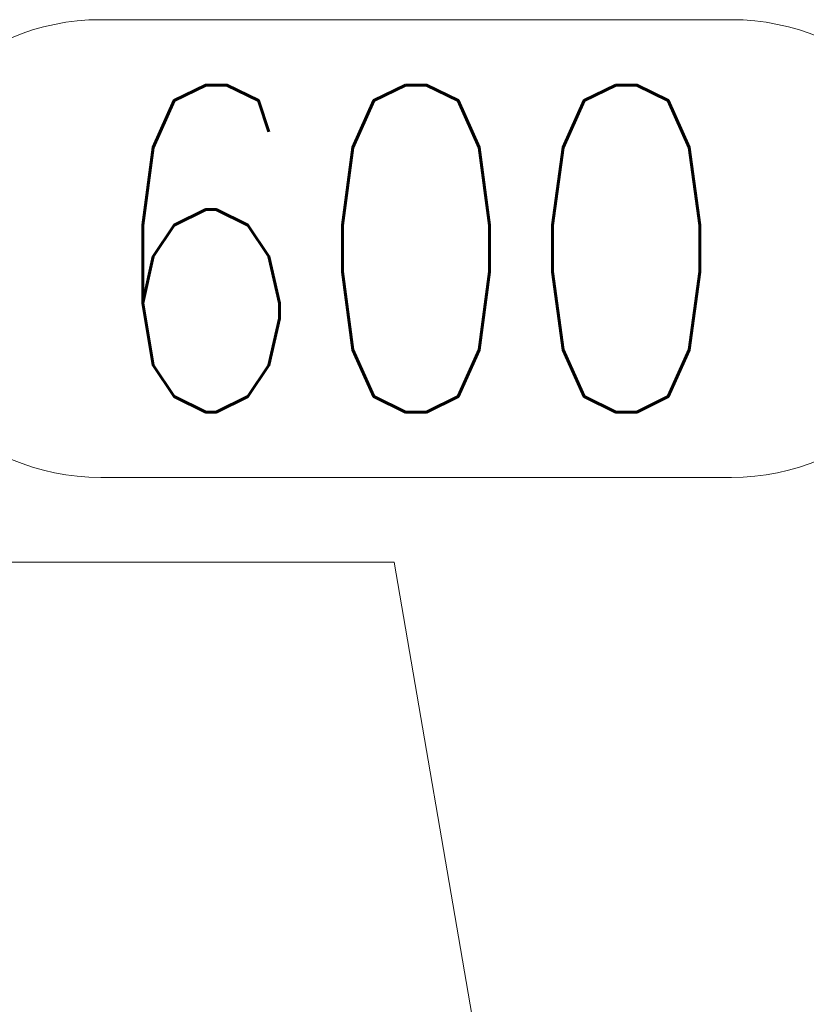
# Model space of a CAD drawing. Header units: millimetres. Extents: x -845 to -83, y 8759 to 9255.
# Tile 24 of 119: x -544 to -537, y 8817 to 8826. Entities that reach past the tile are written whole.
import ezdxf

# ---------------------------------------------------------------- set-up
doc = ezdxf.new("R2010")
doc.units = ezdxf.units.MM
doc.header["$LTSCALE"] = 10
doc.layers.add('PS_Pos', color=1, linetype='Continuous', lineweight=15)
doc.styles.add('simplex', font='simplex.shx', dxfattribs={"width": 0.75})

# ---------------------------------------------------------------- blocks, each defined once
blk = doc.blocks.new('*X341')
at = {"color": 1}
for p in [(-545.5063, 8820.6148), (-539.5456, 8815.0238)]:
    blk.add_line(p, (-540.5063, 8820.6148), dxfattribs=at)
blk = doc.blocks.new('*X342')
at = {"color": 1}
for p, q in [((-543.199, 8825.5914), (-537.4133, 8825.5914)), ((-543.199, 8821.3914), (-537.4133, 8821.3914))]:
    blk.add_line(p, q, dxfattribs=at)
for centre, start, end in [((-543.199, 8823.4914), 90, 270), ((-537.4133, 8823.4914), 270, 90)]:
    blk.add_arc(centre, 2.1, start, end, dxfattribs=at)
at = {"color": 30, "style": 'simplex', "width": 0.75}
blk.add_text('600', height=3, dxfattribs=at).set_placement((-543.199, 8821.9914))

msp = doc.modelspace()

# ---------------------------------------------------------------- block references
at = {"layer": 'PS_Pos'}
for name in ['*X342', '*X341']:
    msp.add_blockref(name, (0, 0), dxfattribs=at)

doc.saveas('drawing.dxf')
